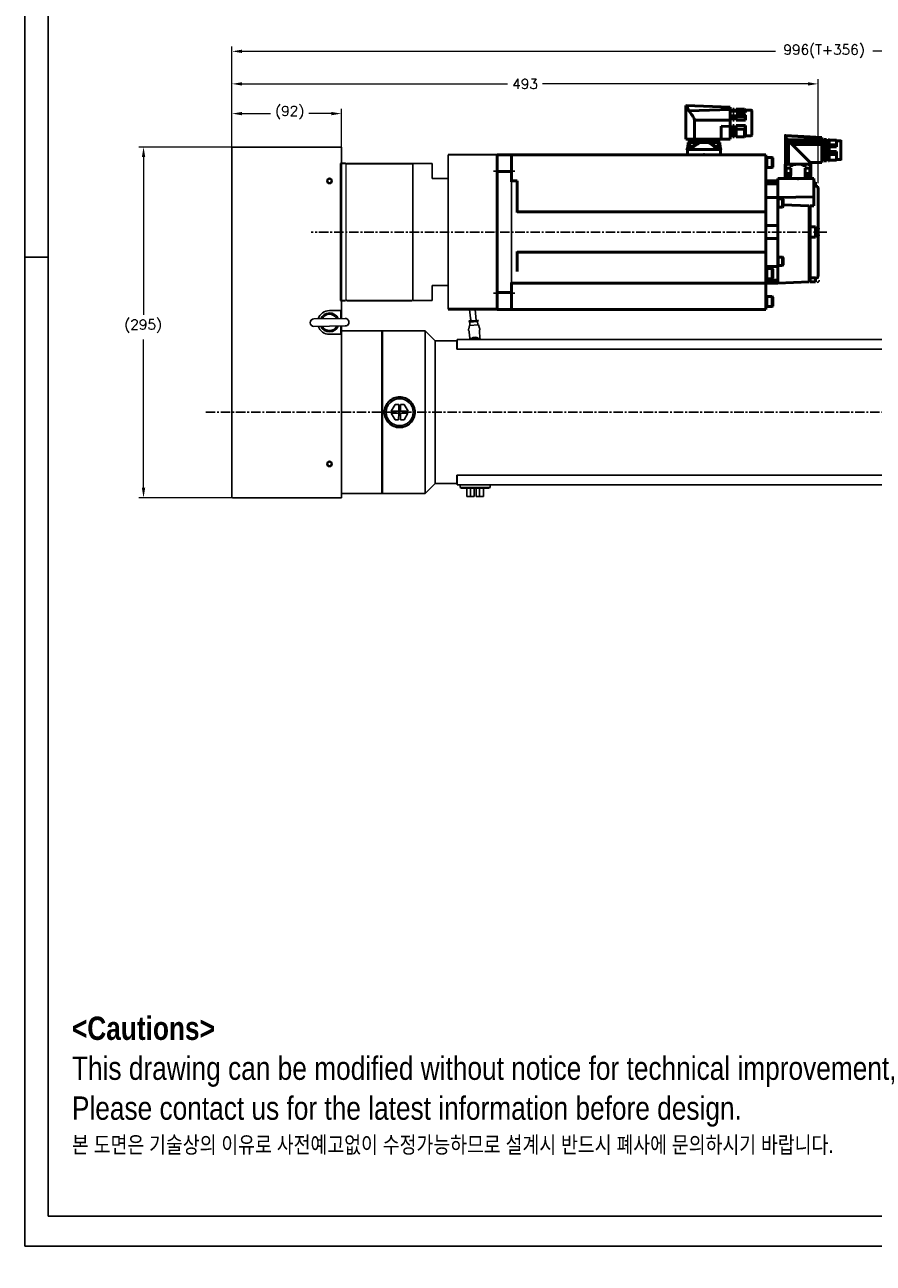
# Model space of a CAD drawing. Extents: x 0 to 2359, y -14 to 1663.
# Tile 1 of 39: x 0 to 714, y -14 to 1027. Entities that reach past the tile are written whole.
import ezdxf

# ---------------------------------------------------------------- set-up
doc = ezdxf.new("R2010")
doc.units = 0
doc.header["$LTSCALE"] = 25.4
doc.linetypes.add('CENTER', pattern=[2, 1.25, -0.25, 0.25, -0.25])
doc.layers.get('0').update_dxf_attribs({"linetype": 'CONTINUOUS'})
doc.layers.get('Defpoints').update_dxf_attribs({"linetype": 'CONTINUOUS'})
for name, color, linetype, lineweight in [('2d ConnectionPoints', 7, 'CONTINUOUS', 50), ('AM_0', 7, 'CONTINUOUS', 50), ('AM_5_Dimension', 6, 'CONTINUOUS', 13), ('ATA-DIM', 252, 'CONTINUOUS', 25), ('ATA-TEXT', 7, 'CONTINUOUS', 25), ('Layer0000', 7, 'CONTINUOUS', 25), ('외형선(ISO)', 7, 'CONTINUOUS', 35)]:
    doc.layers.add(name, color=color, linetype=linetype, lineweight=lineweight)
doc.layers.add('ATA-CENTER', color=133, linetype='CENTER')
doc.styles.get("Standard").update_dxf_attribs({"font": 'simplex.shx'})
doc.styles.add('주 문자 (ISO)', font='arial.ttf')
doc.dimstyles.new('ata_A1', dxfattribs={"dimtxt": 4.2, "dimasz": 4.2, "dimexe": 2, "dimexo": 2, "dimgap": 2, "dimtad": 0, "dimtih": 1, "dimtoh": 1, "dimdec": 6, "dimdsep": 46, "dimtxsty": 'Standard', "dimcen": 0, "dimclrd": 252, "dimclre": 252, "dimclrt": 4, "dimadec": 6, "dimazin": 2, "dimtfac": 1, "dimtdec": 6, "dimtofl": 0, "dimtmove": 0, "dimatfit": 3, "dimfxl": 0, "dimtolj": 1, "dimtzin": 0, "dimlwd": 0, "dimlwe": 0, "dimarcsym": 0})

# ---------------------------------------------------------------- blocks, each defined once
blk = doc.blocks.new('2_BGC106N00001200000_0_in_MSMF504L1H9M_0')
at = {"layer": 'AM_0'}
for p, q in [((-195.9, 105.1), (-158.8, 106.5)), ((-195.9, 105.1), (-195.9, 78.2)), ((-158.8, 78.2), (-158.8, 106.5)), ((-214.1, 102.1), (-214.1, 81.5)), ((-208.9, 102.6), (-213.6, 102.6)), ((-208.1, 103.3), (-208.9, 102.6)), ((-208.9, 102.6), (-208.9, 100.4)), ((-208.9, 100.4), (-208.1, 101.4)), ((-208.9, 100.4), (-201.1, 100.4)), ((-208.1, 98.8), (-208.9, 98.3)), ((-208.9, 98.3), (-208.9, 94)), ((-208.9, 94), (-201.1, 94)), ((-201.1, 103.3), (-208.1, 103.3)), ((-208.1, 101.4), (-208.1, 103.3)), ((-208.1, 101.4), (-201.1, 101.4)), ((-208.1, 98.8), (-201.1, 98.8)), ((-208.1, 97), (-208.1, 98.8)), ((-208.1, 97), (-201.1, 97)), ((-201.1, 103.3), (-201.1, 100.4)), ((-199.5, 102.6), (-201.1, 102.6)), ((-201.1, 98.8), (-201.1, 94)), ((-198.3, 103.3), (-199.5, 103.3)), ((-199.5, 103.3), (-199.5, 100.4)), ((-198.3, 101.4), (-199.5, 101.4)), ((-198.3, 100.4), (-199.5, 100.4)), ((-199.5, 98.8), (-199.5, 94)), ((-198.3, 98.8), (-199.5, 98.8)), ((-198.3, 97), (-199.5, 97)), ((-198.3, 94), (-199.5, 94)), ((-198.3, 103.3), (-198.3, 100.4)), ((-195.9, 102.6), (-198.3, 102.6)), ((-198.3, 98.8), (-198.3, 94)), ((-195.9, 103), (-161.3, 101.8)), ((-195.9, 94.1), (-166.1, 94.1)), ((-166.1, 94.1), (-166.1, 78.2)), ((-208.9, 89.6), (-201.1, 89.6)), ((-208.9, 89.6), (-208.9, 81)), ((-208.1, 86.6), (-201.1, 86.6)), ((-208.1, 80.2), (-208.1, 86.6)), ((-201.1, 89.6), (-201.1, 80.2)), ((-199.5, 89.6), (-199.5, 80.2)), ((-198.3, 89.6), (-199.5, 89.6)), ((-198.3, 86.6), (-199.5, 86.6)), ((-198.3, 89.6), (-198.3, 80.2)), ((-188.5, 89), (-195.9, 88.9)), ((-188.5, 89), (-188.5, 78.2)), ((-213.6, 81), (-208.9, 81)), ((-208.9, 81), (-208.1, 80.2)), ((-208.1, 80.2), (-201.1, 80.2)), ((-201.1, 81), (-199.5, 81)), ((-199.5, 80.2), (-198.3, 80.2)), ((-198.3, 81), (-195.9, 81)), ((-195.9, 78.2), (-158.8, 78.2)), ((-187.2, 75.2), (-187.7, 71.3)), ((-160.8, 75.2), (-187.2, 75.2)), ((-186.5, 77.9), (-161.5, 77.9)), ((-186.5, 77.9), (-186.5, 75.2)), ((-186.1, 78.2), (-186.1, 77.9)), ((-182.2, 74.7), (-182.2, 75.2)), ((-165.8, 75.2), (-165.8, 74.7)), ((-161.9, 77.9), (-161.9, 78.2)), ((-161.5, 75.2), (-161.5, 77.9)), ((-160.3, 71.3), (-160.8, 75.2)), ((-188.3, 69.9), (-188.3, 69.5)), ((-183.5, 69.9), (-188.3, 69.9)), ((-159.7, 69.5), (-188.3, 69.5)), ((-188, 70.7), (-188, 69.9)), ((-187.9, 69.5), (-188, 65)), ((-159.7, 69.9), (-164.5, 69.9)), ((-160.1, 69.5), (-160, 65)), ((-160, 69.9), (-160, 70.7)), ((-159.7, 69.5), (-159.7, 69.9))]:
    blk.add_line(p, q, dxfattribs=at)
for points in [[(-161.3, 101.8), (-160.6, 103), (-160.1, 104.3), (-160, 105), (-159.8, 105.6), (-159.7, 105.8), (-159.6, 106), (-159.1, 106.3), (-158.9, 106.4), (-158.8, 106.5)], [(-208.9, 94), (-208.6, 95.3), (-208.3, 96.6), (-208.1, 97)], [(-166.1, 94.1), (-165.6, 95.4), (-164.9, 96.7), (-164.2, 97.9), (-163.5, 98.9), (-162.4, 100.4), (-161.3, 101.8)], [(-208.1, 86.6), (-208.6, 88), (-208.9, 89.6)], [(-184.9, 75.2), (-185.6, 74.4), (-186.2, 73.5), (-187, 72.3), (-187.4, 71.5)], [(-183.3, 71), (-180.5, 73.3), (-179, 74.4), (-177.4, 75.2)], [(-183.3, 71), (-183, 71.5), (-182.6, 72.6), (-182.3, 73.7), (-182.2, 74.5), (-182.2, 74.7)], [(-170.6, 75.2), (-169.4, 74.6), (-168.2, 73.9), (-166, 72.1), (-164.7, 71)], [(-165.8, 74.7), (-165.8, 74.4), (-165.7, 73.5), (-165.3, 72.3), (-164.7, 71)], [(-160.5, 71.5), (-160.5, 71.5), (-161.1, 72.6), (-161.9, 73.7), (-162.5, 74.4), (-163.1, 75.2)], [(-183.3, 71), (-183.5, 69.7), (-183.5, 69.5)], [(-164.5, 69.5), (-164.7, 70.8), (-164.7, 71)]]:
    blk.add_lwpolyline(points, dxfattribs=at)
for centre, radius, start, end in [((-213.6, 102.1), 0.5, 90, 180), ((-213.6, 81.5), 0.5, 180, 270), ((-187, 70.6), 1, 106.257, 175), ((-185.3, 64.9), 7, 73.743, 106.257), ((-183.6, 70.6), 1, 56.1274, 73.743), ((-164.4, 70.6), 1, 106.257, 122.3553), ((-162.7, 64.9), 7, 73.743, 106.257), ((-161, 70.6), 1, 5, 73.743)]:
    blk.add_arc(centre, radius, start, end, dxfattribs=at)
blk = doc.blocks.new('*D15078')
at = {"layer": 'ATA-DIM', "color": 252, "lineweight": 0}
for p, q in [((174.3, 924.3), (174.3, 956.4)), ((182.7, 952.4), (206.6, 952.4)), ((257.9, 952.4), (239, 952.4)), ((266.3, 924.3), (266.3, 956.4))]:
    blk.add_line(p, q, dxfattribs=at)
at = {"layer": 'ATA-DIM', "color": 252}
for points in [[(182.7, 953.8), (182.7, 951), (174.3, 952.4)], [(257.9, 951), (257.9, 953.8), (266.3, 952.4)]]:
    blk.add_solid(points, dxfattribs=at)
at = {"layer": 'Defpoints', "color": 0}
for p in [(266.3, 952.4), (174.3, 920.3), (266.3, 920.3)]:
    blk.add_point(p, dxfattribs=at)
at = {"layer": 'ATA-DIM', "color": 4, "insert": (210.6, 958.8), "char_height": 8.4, "attachment_point": 1}
blk.add_mtext('\\A1;(92)', dxfattribs=at)
blk = doc.blocks.new('*D15077')
at = {"layer": 'ATA-DIM', "color": 252, "lineweight": 0}
for p, q in [((173.8, 924.3), (95.9, 924.3)), ((99.9, 915.9), (99.9, 783.2)), ((99.9, 637.7), (99.9, 762.4)), ((173.8, 629.3), (95.9, 629.3))]:
    blk.add_line(p, q, dxfattribs=at)
at = {"layer": 'ATA-DIM', "color": 252}
for points in [[(101.3, 915.9), (98.5, 915.9), (99.9, 924.3)], [(98.5, 637.7), (101.3, 637.7), (99.9, 629.3)]]:
    blk.add_solid(points, dxfattribs=at)
at = {"layer": 'Defpoints', "color": 0}
for p in [(99.9, 924.3), (177.8, 924.3), (177.8, 629.3)]:
    blk.add_point(p, dxfattribs=at)
at = {"layer": 'ATA-DIM', "color": 4, "insert": (83.7, 779.2), "char_height": 8.4, "attachment_point": 1}
blk.add_mtext('\\A1;(295)', dxfattribs=at)
blk = doc.blocks.new('DEH')
at = {"color": 0, "ltscale": 5}
blk.add_line((12758.4, -3927.5), (12758.4, -3797.5), dxfattribs=at)
for p, q in [((12667.8, -3920), (12667.8, -3805)), ((12728.6, -3805), (12744.9, -3805)), ((12744.9, -3817.5), (12744.9, -3805)), ((12744.9, -3907.5), (12744.9, -3920)), ((12728.6, -3920), (12744.9, -3920))]:
    blk.add_line(p, q)
at = {"color": 7}
for p, q in [((12728.6, -3920), (12728.6, -3805)), ((12728.6, -3919.5), (12728.6, -3805.5))]:
    blk.add_line(p, q, dxfattribs=at)
at = {"ltscale": 5}
for p, q in [((12758.4, -3817.5), (12744.9, -3817.5)), ((12758.4, -3907.5), (12744.9, -3907.5))]:
    blk.add_line(p, q, dxfattribs=at)
at = {"layer": 'AM_0'}
blk.add_line((12758.4, -3927.5), (12799.9, -3927.5), dxfattribs=at)
at = {"layer": 'AM_5_Dimension', "color": 0}
for p, q in [((12672.6, -3919.5), (12672.6, -3805.5)), ((12728.6, -3805), (12728.6, -3920))]:
    blk.add_line(p, q, dxfattribs=at)
at = {"layer": 'Layer0000', "color": 7, "linetype": 'Continuous', "lineweight": 25}
for p, q in [((12799.6, -3811.7), (12799.6, -3797.5)), ((12799.6, -3913.4), (12799.6, -3811.7)), ((12799.6, -3913.4), (12799.6, -3927.5))]:
    blk.add_line(p, q, dxfattribs=at)
at = {"layer": '외형선(ISO)'}
for p, q in [((12799.9, -3797.5), (12758.4, -3797.5)), ((12672.1, -3805), (12667.8, -3805)), ((12672.6, -3805.5), (12672.1, -3805)), ((12673.1, -3805), (12672.6, -3805.5)), ((12673.1, -3805), (12728.1, -3805)), ((12728.6, -3805.5), (12728.1, -3805)), ((12728.6, -3805.5), (12729.1, -3805)), ((12667.8, -3920), (12672.1, -3920)), ((12672.6, -3919.5), (12672.1, -3920)), ((12672.6, -3919.5), (12673.1, -3920)), ((12673.1, -3920), (12728.1, -3920)), ((12728.6, -3919.5), (12728.1, -3920))]:
    blk.add_line(p, q, dxfattribs=at)
blk = doc.blocks.new('*D15080')
at = {"layer": 'ATA-DIM', "color": 252, "lineweight": 0}
for p, q in [((174.3, 927.8), (174.3, 981.4)), ((667.3, 894), (667.3, 981.4)), ((182.7, 977.4), (406, 977.4)), ((658.9, 977.4), (435.6, 977.4))]:
    blk.add_line(p, q, dxfattribs=at)
at = {"layer": 'ATA-DIM', "color": 252}
for points in [[(182.7, 978.8), (182.7, 976), (174.3, 977.4)], [(658.9, 976), (658.9, 978.8), (667.3, 977.4)]]:
    blk.add_solid(points, dxfattribs=at)
at = {"layer": 'Defpoints', "color": 0}
for p in [(174.3, 977.4), (174.3, 923.8), (667.3, 890)]:
    blk.add_point(p, dxfattribs=at)
at = {"layer": 'ATA-DIM', "color": 4, "insert": (420.8, 977.4), "char_height": 8.4, "attachment_point": 5}
blk.add_mtext('\\A1;493', dxfattribs=at)
blk = doc.blocks.new('1_AGC047N0000150A000_EC_0_in_MSMF504L1H9M_0')
at = {"layer": 'AM_0'}
for p, q in [((-289.2, 76.4), (-289.2, 61.3)), ((-285.4, 76.6), (-289.1, 76.6)), ((-279.2, 77.2), (-285.4, 77.2)), ((-285.4, 77.2), (-285.4, 71.7)), ((-285.4, 73.4), (-279.2, 73.4)), ((-278.6, 77.8), (-279.2, 77.8)), ((-279.2, 77.8), (-279.2, 59.8)), ((-278.6, 76.9), (-279.2, 76.9)), ((-278.6, 77.8), (-278.6, 59.8)), ((-277.1, 77), (-278.6, 77)), ((-274.8, 77.8), (-277.1, 77.8)), ((-277.1, 77.8), (-277.1, 59.8)), ((-274.8, 76.9), (-277.1, 76.9)), ((-274.8, 77.8), (-274.8, 61.5)), ((-273.2, 76.9), (-274.8, 76.9)), ((-273.2, 79.1), (-242.7, 80.9)), ((-263.3, 80.1), (-273.2, 79.5)), ((-273.2, 79.5), (-273.2, 58.6)), ((-273.2, 77.6), (-244.3, 77.6)), ((-273.2, 76.8), (-245, 76.8)), ((-273.2, 74.6), (-247.3, 74.6)), ((-273.2, 73.7), (-248.2, 73.7)), ((-263.3, 80.1), (-242.5, 81.3)), ((-248.2, 73.7), (-263.3, 58.6)), ((-245.1, 76.8), (-247.3, 74.6)), ((-245.1, 76.8), (-245, 76.8)), ((-245.1, 76.8), (-245.1, 57.1)), ((-242.5, 81.3), (-242.5, 57.1)), ((-285.4, 71.7), (-279.2, 71.7)), ((-285.4, 67.8), (-285.4, 60.5)), ((-285.4, 67.8), (-279.2, 67.8)), ((-285.4, 65.1), (-279.2, 65.1)), ((-289.1, 61.1), (-285.4, 61.1)), ((-285.4, 60.5), (-279.2, 60.5)), ((-278.6, 61.5), (-279.2, 61.5)), ((-278.6, 61.2), (-279.2, 61.2)), ((-278.6, 59.9), (-279.2, 59.9)), ((-279.2, 59.8), (-278.6, 59.8)), ((-278.6, 60.8), (-277.1, 60.8)), ((-274.8, 61.5), (-277.1, 61.5)), ((-274.8, 61), (-277.1, 61)), ((-274.8, 59.9), (-277.1, 59.9)), ((-277.1, 59.8), (-274.8, 59.8)), ((-274.8, 61), (-274.8, 59.8)), ((-274.8, 60.9), (-273.2, 60.9)), ((-273.2, 58.6), (-263.3, 58.6)), ((-263.8, 57), (-263.8, 45)), ((-263.6, 57), (-242.4, 57)), ((-263.3, 58.6), (-263.3, 57.1)), ((-263.3, 57.1), (-242.5, 57.1)), ((-262.6, 56.6), (-263.2, 56.1)), ((-262.9, 57.1), (-262.9, 57)), ((-262.9, 49), (-262.9, 53.8)), ((-262.9, 53.8), (-259.1, 53.8)), ((-259, 56.1), (-259.3, 56.6)), ((-259.1, 53.8), (-259.1, 47.5)), ((-256.9, 56.6), (-258.1, 55.9)), ((-246.7, 56.6), (-247, 56.1)), ((-246.9, 47.5), (-246.9, 53.8)), ((-246.9, 53.8), (-243.1, 53.8)), ((-242.8, 56.1), (-243.4, 56.6)), ((-243.2, 57), (-243.2, 57.1)), ((-243.1, 53.8), (-243.1, 49)), ((-242.2, 56.6), (-242.2, 45)), ((-263.8, 47.5), (-258.1, 47.5)), ((-263.6, 48.3), (-263.6, 47.5)), ((-259.1, 47.5), (-259.2, 48.3)), ((-247.9, 47.5), (-242.2, 47.5)), ((-246.8, 48.3), (-246.8, 47.5)), ((-242.4, 47.5), (-242.4, 48.3))]:
    blk.add_line(p, q, dxfattribs=at)
for points in [[(-247.3, 74.6), (-247.5, 74.2), (-247.9, 73.8), (-248.2, 73.7)], [(-245, 76.8), (-244.9, 76.9), (-244.8, 76.9), (-244.7, 77), (-244.6, 77.1), (-244.5, 77.2), (-244.5, 77.3), (-244.4, 77.4), (-244.3, 77.6), (-244.3, 77.6)], [(-244.3, 77.6), (-244, 78), (-243.8, 78.4), (-243.5, 78.8), (-243.3, 79.2)], [(-242.7, 80.9), (-242.8, 80.5), (-242.9, 80), (-243.1, 79.6), (-243.3, 79.2)], [(-242.7, 80.9), (-242.7, 81.1), (-242.7, 81.2), (-242.6, 81.3), (-242.6, 81.3)], [(-242.5, 81.3), (-242.5, 81.3), (-242.5, 81.3), (-242.5, 81.3), (-242.6, 81.3)], [(-263.2, 56.1), (-263.4, 55.9), (-263.6, 55.8), (-263.7, 55.7), (-263.8, 55.8), (-263.8, 55.9), (-263.8, 55.9)], [(-262.6, 56.6), (-262.2, 56.8), (-261.4, 57), (-261.1, 57)], [(-259.9, 57), (-259.5, 56.9), (-259.3, 56.7), (-259.3, 56.6)], [(-258.1, 55.9), (-258.3, 55.8), (-258.5, 55.7), (-258.7, 55.8), (-258.9, 55.8), (-259, 56), (-259, 56.1)], [(-256.9, 56.6), (-256, 56.8), (-254.5, 57), (-253, 57), (-251, 56.9), (-250.3, 56.9), (-249.5, 56.7), (-249.1, 56.6)], [(-247.9, 55.9), (-248.1, 56), (-249.1, 56.6)], [(-247, 56.1), (-247.1, 55.9), (-247.3, 55.8), (-247.4, 55.7), (-247.6, 55.8), (-247.8, 55.9), (-247.9, 55.9)], [(-246.7, 56.6), (-246.6, 56.8), (-246.2, 57), (-246.1, 57)], [(-244.9, 57), (-244.1, 56.9), (-243.5, 56.7), (-243.4, 56.6)], [(-242.2, 55.9), (-242.2, 55.8), (-242.3, 55.7), (-242.4, 55.8), (-242.6, 55.8), (-242.8, 56), (-242.8, 56.1)], [(-242.2, 56.6), (-242.2, 56.8), (-242.2, 57), (-242.2, 57), (-242.2, 57)]]:
    blk.add_lwpolyline(points, dxfattribs=at)
for centre, radius, start, end in [((-289.1, 76.4), 0.2, 90, 180), ((-289.1, 61.3), 0.2, 180, 270), ((-263.6, 56), 1, 90, 98.6538), ((-242.4, 56), 1, 81.3332, 90), ((-262.8, 48.2), 0.8, 105.4427, 175), ((-261.4, 43.2), 6, 74.5573, 105.4427), ((-260, 48.2), 0.8, 5, 74.5573), ((-246, 48.2), 0.8, 105.4427, 175), ((-244.6, 43.2), 6, 74.5573, 105.4427), ((-243.2, 48.2), 0.8, 5, 74.5573)]:
    blk.add_arc(centre, radius, start, end, dxfattribs=at)
blk = doc.blocks.new('*D15079')
at = {"layer": 'ATA-DIM', "color": 252, "lineweight": 0}
for p, q in [((174.3, 927.8), (174.3, 1008.8)), ((182.7, 1004.8), (631.4, 1004.8)), ((1161.9, 1004.8), (713.2, 1004.8)), ((1170.3, 777.3), (1170.3, 1008.8))]:
    blk.add_line(p, q, dxfattribs=at)
at = {"layer": 'ATA-DIM', "color": 252}
for points in [[(182.7, 1006.2), (182.7, 1003.4), (174.3, 1004.8)], [(1161.9, 1003.4), (1161.9, 1006.2), (1170.3, 1004.8)]]:
    blk.add_solid(points, dxfattribs=at)
at = {"layer": 'Defpoints', "color": 0}
for p in [(1170.3, 1004.8), (174.3, 923.8), (1170.3, 773.3)]:
    blk.add_point(p, dxfattribs=at)
at = {"layer": 'ATA-DIM', "color": 4, "insert": (672.3, 1004.8), "char_height": 8.4, "attachment_point": 5}
blk.add_mtext('\\A1;996(T+356)', dxfattribs=at)
blk = doc.blocks.new('ata-Border-A1-002')
at = {"color": 253, "ltscale": 0.5}
for p, q in [((0, 594), (0, 0)), ((7, 297), (0, 297)), ((0, 0), (841, 0))]:
    blk.add_line(p, q, dxfattribs=at)
at = {"ltscale": 0.5}
blk.add_line((7, 9), (7, 585), dxfattribs=at)
blk.add_line((834, 9), (7, 9))

msp = doc.modelspace()

# ---------------------------------------------------------------- linework, layer by layer
for p, q in [((174.2953176, 923.8015976), (174.2953176, 629.8015976)), ((266.2953176, 924.3015976), (174.7953176, 924.3015976)), ((266.2953176, 924.3015976), (266.2953176, 923.8015976)), ((266.2953176, 782.8015976), (266.2953176, 923.8015976)), ((397.2953176, 903.6076011), (397.2953176, 917.8015976)), ((397.2953176, 917.8015976), (397.2953176, 787.8015976)), ((397.2953176, 903.6076011), (397.2953176, 801.995594)), ((397.2953176, 787.8015976), (397.2953176, 801.995594)), ((256.2953176, 786.8015976), (266.2953176, 786.8015976)), ((265.7953176, 786.8015976), (265.7953176, 780.0858322)), ((266.2953176, 780.0928807), (266.2953176, 786.8015976)), ((375.2415178, 778.068198), (374.2021401, 787.8015976)), ((379.7160785, 778.5460124), (378.727724, 787.8015976)), ((269.39961, 780.1366419), (243.1022228, 779.7659273)), ((243.1910252, 773.4665532), (269.4884123, 773.8372678)), ((246.7953176, 779.8179889), (246.7953176, 779.9240966)), ((265.7953176, 773.7852062), (265.7953176, 766.8015976)), ((266.2953176, 766.8015976), (266.2953176, 773.7922547)), ((374.0417807, 774.1267341), (373.3644099, 771.4682856)), ((374.1364418, 778.5809339), (373.7388533, 777.0505995)), ((381.4212845, 777.5704559), (373.7388533, 777.0505995)), ((380.8211546, 778.5332765), (374.1364418, 778.0809339)), ((381.3161296, 774.756937), (374.2220856, 774.2768957)), ((374.4132484, 774.4902887), (374.2377125, 777.0843564)), ((375.2339319, 778.1551991), (375.1225231, 779.8015976)), ((379.7236645, 778.4590113), (379.632814, 779.8015976)), ((380.8211546, 779.0332765), (381.4212845, 777.5704559)), ((381.0979613, 774.9426313), (380.9224253, 777.536699)), ((381.5150205, 774.6324349), (382.5443612, 772.0894765)), ((382.7791347, 770.834767), (382.7566941, 771.1663945)), ((266.2953176, 766.8015976), (256.2953176, 766.8015976)), ((266.2953176, 629.8015976), (266.2953176, 766.8015976)), ((266.9580724, 769.8015976), (300.2953176, 769.8015976)), ((300.2953176, 632.8015976), (300.2953176, 769.8015976)), ((300.2953176, 769.3015976), (300.7953176, 769.8015976)), ((300.7953176, 769.8015976), (300.7953176, 632.8015976)), ((336.7953176, 769.8015976), (300.7953176, 769.8015976)), ((336.7953176, 769.8015976), (336.7953176, 632.8015976)), ((345.2953176, 761.3015976), (336.7953176, 769.8015976)), ((345.2953176, 761.3015976), (345.2953176, 641.3015976)), ((363.2953176, 761.3015976), (345.2953176, 761.3015976)), ((363.2953176, 754.3015976), (363.2953176, 761.3015976)), ((363.7953176, 760.8015976), (363.2953176, 761.3015976)), ((363.7953176, 754.3015976), (363.7953176, 762.3015976)), ((363.7953176, 762.3015976), (1033.7953176, 762.3015976)), ((373.3008105, 770.1933857), (373.2783699, 770.5250132)), ((373.9055053, 768.6631053), (374.2512025, 763.5543964)), ((374.7953176, 763.3015976), (374.7953176, 762.9015976)), ((374.8953176, 762.9015976), (374.7953176, 762.9015976)), ((374.7953176, 762.9015976), (374.7953176, 762.3015976)), ((375.4953176, 763.4015976), (374.8953176, 763.4015976)), ((374.8953176, 762.9015976), (374.9953176, 762.9015976)), ((374.9853176, 762.5398916), (374.9953176, 762.5398916)), ((374.9853176, 762.4864879), (374.9853176, 762.5398916)), ((374.9853176, 762.4864879), (374.9953176, 762.4864879)), ((374.9853176, 762.4213539), (374.9853176, 762.4864879)), ((374.9853176, 762.4213539), (374.9953176, 762.4213539)), ((374.9853176, 762.4015976), (374.9853176, 762.4213539)), ((374.9853176, 762.4015976), (374.9853176, 762.3015976)), ((374.9953176, 762.4015976), (374.9853176, 762.4015976)), ((374.9953176, 762.3015976), (374.9953176, 762.9015976)), ((375.0053176, 762.3015976), (375.0053176, 762.8915976)), ((382.0953176, 763.4015976), (375.4953176, 763.4015976)), ((375.5053176, 763.3915976), (382.0853176, 763.3915976)), ((382.6953176, 763.4015976), (382.0953176, 763.4015976)), ((382.7318084, 764.1282638), (382.3861112, 769.2369727)), ((382.5853176, 762.8915976), (382.5853176, 762.3015976)), ((382.5953176, 762.9015976), (382.5953176, 762.3015976)), ((382.6953176, 762.9015976), (382.5953176, 762.9015976)), ((382.6953176, 762.9015976), (382.7953176, 762.9015976)), ((382.7953176, 762.9015976), (382.7953176, 763.3015976)), ((382.7953176, 762.3015976), (382.7953176, 762.9015976)), ((383.356559, 762.3015976), (383.3363669, 762.5999972)), ((363.7953176, 754.3015976), (363.2953176, 754.3015976)), ((1033.7953176, 754.3015976), (363.7953176, 754.3015976)), ((314.4904255, 700.5065197), (308.2468697, 700.5448178)), ((311.5027411, 694.824739), (308.2468697, 700.5448178)), ((308.2566839, 702.1447877), (311.5824818, 707.8244944)), ((308.2566839, 702.1447877), (314.5002398, 702.1064896)), ((311.5824818, 707.8244944), (314.535203, 707.8063824)), ((314.4554623, 694.806627), (314.4904255, 700.5065197)), ((314.5002398, 702.1064896), (314.535203, 707.8063824)), ((316.0903954, 700.4967055), (316.0554322, 694.7968127)), ((322.3339513, 700.4584074), (316.0903954, 700.4967055)), ((316.1351729, 707.7965682), (316.1002097, 702.0966754)), ((316.1002097, 702.0966754), (322.3437655, 702.0583773)), ((316.1351729, 707.7965682), (319.0878941, 707.7784561)), ((322.3339513, 700.4584074), (319.0081534, 694.7787007)), ((319.0878941, 707.7784561), (322.3437655, 702.0583773)), ((314.4554623, 694.806627), (311.5027411, 694.824739)), ((319.0081534, 694.7787007), (316.0554322, 694.7968127)), ((363.2953176, 641.3015976), (363.2953176, 648.3015976)), ((363.2953176, 648.3015976), (363.7953176, 648.3015976)), ((363.7953176, 648.3015976), (363.7953176, 640.3015976)), ((363.7953176, 648.3015976), (1033.7953176, 648.3015976)), ((345.2953176, 641.3015976), (336.7953176, 632.8015976)), ((363.2953176, 641.3015976), (345.2953176, 641.3015976)), ((363.7953176, 641.8015976), (363.2953176, 641.3015976)), ((1033.7953176, 640.3015976), (363.7953176, 640.3015976)), ((366.0953176, 638.0953451), (366.0953176, 640.3015976)), ((391.4953176, 638.0953451), (366.0953176, 638.0953451)), ((367.4701286, 637.3015976), (366.0953176, 638.0953451)), ((367.4701286, 637.3015976), (390.1205066, 637.3015976)), ((371.7471737, 637.3015976), (371.7471737, 630.3015976)), ((375.0053387, 637.3015976), (375.0053387, 630.3015976)), ((377.9580669, 630.3015976), (377.9580669, 637.3015976)), ((377.9907444, 630.3015976), (377.9907444, 637.3015976)), ((377.9999171, 637.3015976), (377.9999171, 630.3015976)), ((378.0325946, 637.3015976), (378.0325946, 630.3015976)), ((379.5580406, 637.3015976), (379.5580406, 630.3015976)), ((382.5107688, 637.3015976), (382.5107688, 630.3015976)), ((385.8342888, 630.3015976), (385.8342888, 637.3015976)), ((385.8434615, 637.3015976), (385.8434615, 630.3015976)), ((390.1205066, 637.3015976), (391.4953176, 638.0953451)), ((391.4953176, 638.0953451), (391.4953176, 640.3015976)), ((174.7953176, 629.3015976), (266.2953176, 629.3015976)), ((266.2953176, 632.8015976), (300.2953176, 632.8015976)), ((266.2953176, 629.8015976), (266.2953176, 629.3015976)), ((300.2953176, 633.3015976), (300.7953176, 632.8015976)), ((336.7953176, 632.8015976), (300.7953176, 632.8015976)), ((371.7471737, 630.3015976), (375.0053387, 630.3015976)), ((375.0053387, 630.3015976), (377.9580669, 630.3015976)), ((377.9907444, 630.3015976), (377.9580669, 630.3015976)), ((377.9999171, 630.3015976), (377.9907444, 630.3015976)), ((378.0325946, 630.3015976), (377.9999171, 630.3015976)), ((379.5580406, 630.3015976), (382.5107688, 630.3015976)), ((382.5107688, 630.3015976), (385.8342888, 630.3015976)), ((385.8434615, 630.3015976), (385.8342888, 630.3015976))]:
    msp.add_line(p, q)
at = {"color": 7, "linetype": 'Continuous'}
for p, q in [((409.2953176, 917.8015976), (409.2953176, 787.8015976)), ((397.2953176, 903.6075675), (409.2953176, 903.6075675)), ((397.2952176, 801.9955603), (409.2953176, 801.9955603))]:
    msp.add_line(p, q, dxfattribs=at)
for centre, radius in [((256.2953176, 895.8015976), 2.25), ((256.2953176, 895.8015976), 1.621), ((315.2953176, 701.3015976), 12.7), ((315.2953176, 701.3015976), 11.325189), ((256.2953176, 657.8015976), 2.25), ((256.2953176, 657.8015976), 1.621)]:
    msp.add_circle(centre, radius)
for centre, radius, start, end in [((174.7953176, 923.8015976), 0.5, 90, 180), ((256.2953176, 776.8015976), 10, 90, 162.4468319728), ((256.2953176, 776.8015976), 8, 23.9956833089, 157.6196082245), ((256.2953176, 776.8015976), 6.88914, 28.0168883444, 153.598403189), ((243.146624, 776.6162403), 3.15, 90.8076457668, 270.8076457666), ((256.2953176, 776.8015976), 10, 199.1684595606, 270), ((256.2953176, 776.8015976), 8, 203.9956833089, 337.6196082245), ((256.2953176, 776.8015976), 6.88914, 208.0168883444, 333.598403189), ((269.4440112, 776.9869549), 3.15, 270.8076457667, 90.8076457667), ((269.4453176, 776.8015976), 3.15, 287.7527901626, 2.0898525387), ((376.2715249, 770.7275547), 3, 165.7052448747, 183.8712014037), ((374.2355884, 774.077352), 0.2, 93.8712014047, 165.7052448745), ((374.2137047, 774.4767859), 0.2, 273.8712014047, 3.8712014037), ((381.2975049, 774.956134), 0.2, 183.8712014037, 273.8712014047), ((381.3296323, 774.5573933), 0.2, 22.0371579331, 93.8712014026), ((379.7635391, 770.9638531), 3, 3.8712014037, 22.0371579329), ((378.7953176, 759.3515976), 5, 143.1301023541, 143.842991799), ((374.8953176, 763.3015976), 0.1, 90, 180), ((375.4953176, 762.9015976), 0.5, 90, 180), ((375.5053176, 762.8915976), 0.5, 90, 180), ((378.7953176, 759.3515976), 5, 54.0959314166, 125.9040685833), ((378.7953176, 759.3515976), 4.7, 59.5082382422, 120.4917617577), ((378.7953176, 759.3515976), 4.1, 81.0427839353, 98.9572160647), ((382.0853176, 762.8915976), 0.5, 0, 90), ((382.0953176, 762.9015976), 0.5, 0, 90), ((382.6953176, 763.3015976), 0.1, 0, 90), ((378.7953176, 759.3515976), 5, 36.1570082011, 36.8698976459), ((174.7953176, 629.8015976), 0.5, 180, 270)]:
    msp.add_arc(centre, radius, start, end)
for centre, start, end in [((666.2953176, 855.201597), 0, 90), ((666.2953176, 850.401597), 270, 0), ((666.2953176, 812.401597), 270, 0)]:
    msp.add_arc(centre, 2, start, end, dxfattribs=at)
for points, knots in [([(382.7800262, 770.8346522), (382.7806212, 770.8257218), (382.7805877, 770.8168292), (382.779513, 770.8005633), (382.7785574, 770.7930598), (382.7754744, 770.7756298), (382.7729865, 770.7664901), (382.7690375, 770.7539992), (382.7674197, 770.7496258), (382.7639087, 770.7406356), (382.7622013, 770.7367837), (382.7571948, 770.725841), (382.754492, 770.7206573), (382.7460023, 770.7047145), (382.7396367, 770.6936849), (382.7323521, 770.6815008)], [0, 0, 0, 0, 0.002812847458, 0.002812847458, 0.005364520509, 0.005364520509, 0.009288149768, 0.009288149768, 0.012472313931, 0.012472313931, 0.017212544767, 0.017212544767, 0.027993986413, 0.027993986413, 0.04903223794, 0.04903223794, 0.04903223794, 0.04903223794]), ([(373.3678146, 770.0478193), (373.3581409, 770.0599302), (373.3498826, 770.0706088), (373.3384723, 770.0866954), (373.3349069, 770.0916949), (373.326275, 770.1061599), (373.3222895, 770.112904), (373.3138637, 770.1318673), (373.3101175, 770.1415358), (373.3035552, 770.1647743), (373.300924, 770.1788685), (373.2999426, 770.1931519)], [0, 0, 0, 0, 0.022971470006, 0.022971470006, 0.034367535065, 0.034367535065, 0.040556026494, 0.040556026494, 0.044492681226, 0.044492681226, 0.048992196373, 0.048992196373, 0.048992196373, 0.048992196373]), ([(373.3678146, 770.0478193), (373.3665494, 770.0494032), (373.3350728, 770.0890109), (373.3397045, 770.0902933), (373.371253, 770.0502374)], [0.42248596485, 0.42248596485, 0.42248596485, 0.42248596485, 0.42857142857, 0.58042167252, 0.58042167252, 0.58042167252, 0.58042167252]), ([(373.5647294, 769.7607958), (373.4985191, 769.8723851), (373.441209, 769.9553815), (373.3906689, 770.0250666), (373.3794339, 770.0398505), (373.371253, 770.0502374)], [0, 0, 0, 0, 0.070625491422, 0.070625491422, 0.096970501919, 0.096970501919, 0.096970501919, 0.096970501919]), ([(373.8940697, 768.783979), (373.8803442, 768.8974939), (373.8584727, 769.0093304), (373.8042514, 769.221732), (373.7707779, 769.3239062), (373.725172, 769.4399326), (373.7145129, 769.4656021), (373.7037744, 769.4902757)], [0, 0, 0, 0, 0.034494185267, 0.034494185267, 0.070853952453, 0.070853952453, 0.081689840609, 0.081689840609, 0.081689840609, 0.081689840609]), ([(374.0326737, 762.3469887), (374.054299, 762.3944373), (374.077366, 762.4497986), (374.130641, 762.5968955), (374.1613197, 762.6962965), (374.1882754, 762.8087905)], [0, 0, 0, 0, 0.032805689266, 0.032805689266, 0.075664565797, 0.075664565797, 0.075664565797, 0.075664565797]), ([(374.2459105, 763.1530047), (374.2407844, 763.0975321), (374.2339238, 763.0432287), (374.2255035, 762.9906061), (374.2161398, 762.9320873), (374.2049393, 762.8755965), (374.1926423, 762.8224138), (374.1915661, 762.8177595), (374.1904842, 762.8131301), (374.1893969, 762.8085255)], [0.075027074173, 0.075027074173, 0.075027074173, 0.075027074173, 0.107142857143, 0.107142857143, 0.107142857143, 0.142857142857, 0.142857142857, 0.142857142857, 0.145982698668, 0.145982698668, 0.145982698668, 0.145982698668]), ([(374.2088408, 762.9010872), (374.2213976, 762.9663546), (374.2320324, 763.0356901), (374.2515544, 763.2107375), (374.2577605, 763.3213694), (374.2561512, 763.4325775)], [0.020990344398, 0.020990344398, 0.020990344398, 0.020990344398, 0.044178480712, 0.044178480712, 0.077732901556, 0.077732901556, 0.077732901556, 0.077732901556]), ([(374.2462443, 763.1529493), (374.2568728, 763.2673975), (374.2598458, 763.3903823), (374.2529907, 763.5261629), (374.2521574, 763.5402851), (374.2512025, 763.5543964)], [0, 0, 0, 0, 0.036569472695, 0.036569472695, 0.040812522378, 0.040812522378, 0.040812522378, 0.040812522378]), ([(382.3913801, 769.6418764), (382.3806055, 769.5275462), (382.3774637, 769.4046154), (382.3841818, 769.267613), (382.3850749, 769.2522862), (382.3861112, 769.2369727)], [0, 0, 0, 0, 0.036577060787, 0.036577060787, 0.041181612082, 0.041181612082, 0.041181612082, 0.041181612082]), ([(382.4335539, 769.9146457), (382.4197129, 769.846741), (382.4079166, 769.7741269), (382.3863468, 769.591011), (382.3794318, 769.4749343), (382.3811585, 769.3582851)], [0.021823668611, 0.021823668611, 0.021823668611, 0.021823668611, 0.046355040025, 0.046355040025, 0.081549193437, 0.081549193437, 0.081549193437, 0.081549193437]), ([(382.3913801, 769.6418764), (382.3965097, 769.6963072), (382.4111922, 769.8100187), (382.4343606, 769.9209089), (382.4479444, 769.9781642), (382.4489781, 769.9824798)], [0.075641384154, 0.075641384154, 0.075641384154, 0.075641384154, 0.107142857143, 0.142857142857, 0.145784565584, 0.145784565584, 0.145784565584, 0.145784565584]), ([(382.6036468, 770.4423892), (382.5820824, 770.3949526), (382.5590985, 770.3396327), (382.5061488, 770.1930051), (382.4757329, 770.0941858), (382.4489781, 769.9824798)], [0, 0, 0, 0, 0.032685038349, 0.032685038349, 0.075239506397, 0.075239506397, 0.075239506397, 0.075239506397]), ([(382.6756788, 770.5852612), (382.6632264, 770.5606919), (382.6493221, 770.5323697), (382.6162095, 770.4622211), (382.5963023, 770.4187706), (382.5759001, 770.3705656)], [0.044628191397, 0.044628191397, 0.044628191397, 0.044628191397, 0.068505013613, 0.068505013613, 0.09699652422, 0.09699652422, 0.09699652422, 0.09699652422]), ([(382.6752128, 770.5844246), (382.6577802, 770.5499945), (382.6263825, 770.4852308), (382.589506, 770.4027129), (382.5759001, 770.3705656)], [0.655813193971, 0.655813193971, 0.655813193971, 0.655813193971, 0.714285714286, 0.747278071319, 0.747278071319, 0.747278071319, 0.747278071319]), ([(382.7318084, 764.1282638), (382.7493091, 763.8696375), (382.8342585, 763.5321274), (382.9408771, 763.2827365), (382.9675444, 763.2262064)], [0, 0, 0, 0, 0.14285714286, 0.18990323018, 0.18990323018, 0.18990323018, 0.18990323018]), ([(382.7318084, 764.1282638), (382.7390026, 764.0219475), (382.7542731, 763.9152086), (382.7962292, 763.707489), (382.8239709, 763.6048705), (382.8893858, 763.4047282), (382.928668, 763.3086153), (382.967568, 763.2261573)], [0, 0, 0, 0, 0.03196783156, 0.03196783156, 0.06597153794, 0.06597153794, 0.10501495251, 0.10501495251, 0.10501495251, 0.10501495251]), ([(382.7430697, 764.0083619), (382.7566645, 763.8947149), (382.7783365, 763.7827098), (382.8318485, 763.5718919), (382.8646152, 763.4712505), (382.8992394, 763.3829037)], [0, 0, 0, 0, 0.034526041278, 0.034526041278, 0.070302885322, 0.070302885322, 0.070302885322, 0.070302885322]), ([(383.0858485, 763.0092117), (383.1532606, 762.8981947), (383.2090907, 762.8179037), (383.2533694, 762.7575169), (383.2620439, 762.7461686), (383.2683117, 762.7382399)], [0, 0, 0, 0, 0.072611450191, 0.072611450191, 0.095568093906, 0.095568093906, 0.095568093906, 0.095568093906]), ([(383.2532034, 762.7654596), (383.2610384, 762.7554471), (383.2997815, 762.7061482), (383.2963106, 762.7028213), (383.2683117, 762.7382399)], [0.39799953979, 0.39799953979, 0.39799953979, 0.39799953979, 0.42857142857, 0.57544528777, 0.57544528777, 0.57544528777, 0.57544528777]), ([(383.2532034, 762.7654596), (383.2669745, 762.7478614), (383.279003, 762.732575), (383.2940461, 762.7116611), (383.2983565, 762.7055832), (383.3071918, 762.6912335), (383.3107382, 762.685523), (383.3174965, 762.6714327), (383.3191872, 762.6677136), (383.3234149, 762.6574112), (383.3260697, 762.650129), (383.3319718, 762.6296141), (383.3347818, 762.6150641), (383.3357953, 762.6002375)], [0, 0, 0, 0, 0.029962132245, 0.029962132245, 0.044782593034, 0.044782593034, 0.052433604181, 0.052433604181, 0.054683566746, 0.054683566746, 0.05779365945, 0.05779365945, 0.062521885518, 0.062521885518, 0.062521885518, 0.062521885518]), ([(302.2953176, 701.3015976), (302.2953176, 702.9381452), (302.6231931, 704.6810913), (303.9511352, 707.8828772), (304.9509847, 709.342041), (307.2549263, 711.6459826), (308.7140679, 712.6457912), (311.9157769, 713.9737037), (313.6586959, 714.3015976), (315.2953176, 714.3015976), (316.9319393, 714.3015976), (318.6748583, 713.9737037), (321.8765673, 712.6457912), (323.3357089, 711.6459826), (325.6396504, 709.342041), (326.6395, 707.8828772), (327.9674421, 704.6810913), (328.2953176, 702.9381452), (328.2953176, 701.3015976)], [5.891704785, 5.891704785, 5.891704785, 5.891704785, 6.3826690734, 6.3826690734, 6.8736333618, 6.8736333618, 7.3646198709, 7.3646198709, 7.85560638, 7.85560638, 7.85560638, 8.3465928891, 8.3465928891, 8.8375793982, 8.8375793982, 9.3285436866, 9.3285436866, 9.819507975, 9.819507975, 9.819507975, 9.819507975]), ([(328.2953176, 701.3015976), (328.2953176, 699.6650499), (327.9674421, 697.9221039), (326.6395, 694.720318), (325.6396504, 693.2611541), (323.3357089, 690.9572126), (321.8765673, 689.9574039), (318.6748583, 688.6294915), (316.9319393, 688.3015976), (313.6586959, 688.3015976), (311.9157769, 688.6294915), (308.7140679, 689.9574039), (307.2549263, 690.9572126), (304.9509847, 693.2611541), (303.9511352, 694.720318), (302.6231931, 697.9221039), (302.2953176, 699.6650499), (302.2953176, 701.3015976)], [1.963901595, 1.963901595, 1.963901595, 1.963901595, 2.4548658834, 2.4548658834, 2.9458301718, 2.9458301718, 3.4368166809, 3.4368166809, 3.92780319, 3.92780319, 4.4187896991, 4.4187896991, 4.9097762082, 4.9097762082, 5.4007404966, 5.4007404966, 5.891704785, 5.891704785, 5.891704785, 5.891704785])]:
    msp.add_open_spline(points, degree=3, knots=knots)
for points in [[(382.7799838, 770.8348252), (382.7800072, 770.8347824), (382.7800214, 770.8347247), (382.7800262, 770.8346522)], [(373.2999613, 770.193329), (373.2999439, 770.1932834), (373.2999376, 770.1932244), (373.2999426, 770.1931519)], [(373.5647294, 769.7607958), (373.6092463, 769.6857682), (373.6576505, 769.5962535), (373.7037744, 769.4902757)], [(373.7427771, 769.3933467), (373.7208935, 769.4497321), (373.6984799, 769.5025372), (373.6761926, 769.5512287)], [(373.7427771, 769.3933467), (373.720793, 769.4499911), (373.6985169, 769.5024468), (373.67632, 769.5509576)], [(373.8940697, 768.783979), (373.8989142, 768.7439126), (373.9027677, 768.7035612), (373.9055053, 768.6631053)], [(374.0075982, 762.3015976), (374.019701, 762.3272566), (374.032608, 762.3552076), (374.0458175, 762.3850625)], [(374.0347402, 762.3465421), (374.0275776, 762.3308084), (374.0205154, 762.315825), (374.0135949, 762.3015738)], [(382.4335417, 769.9145891), (382.3995342, 769.7477289), (382.37825, 769.5547709), (382.3811585, 769.3582851)], [(382.6036468, 770.4423892), (382.6587933, 770.5636983), (382.7078216, 770.640471), (382.7323521, 770.6815008)], [(382.7430697, 764.0083619), (382.7383165, 764.0480974), (382.7345247, 764.0881217), (382.7318084, 764.1282638)], [(383.0858485, 763.0092117), (383.0268498, 763.1063728), (382.9593121, 763.2296225), (382.8992394, 763.3829037)], [(383.3359832, 762.5999713), (383.3360036, 762.6000185), (383.3360054, 762.6000897), (383.3359886, 762.600185)]]:
    msp.add_open_spline(points, degree=3)
at = {"layer": '2d ConnectionPoints'}
for p in [(571.2953176, 917.8015976), (571.2953176, 917.8015976), (650.2953176, 897.8015976), (397.2953176, 852.8015976)]:
    msp.add_point(p, dxfattribs=at)
at = {"layer": 'AM_0'}
for p, q in [((397.2953176, 917.8015976), (397.2953176, 787.8015976)), ((397.2953176, 917.8015976), (623.2953176, 917.8015976)), ((409.2953176, 917.8015976), (409.2953176, 895.1015976)), ((623.2953176, 917.8015976), (623.2953176, 787.8015976)), ((623.2953176, 916.3015976), (624.0953176, 916.3015976)), ((624.0953176, 906.3015976), (623.2953176, 906.3015976)), ((624.0953176, 916.3015976), (624.0953176, 906.3015976)), ((624.0953176, 915.5515976), (628.6953176, 915.5515976)), ((628.6953176, 907.0515976), (624.0953176, 907.0515976)), ((628.6953176, 915.5515976), (628.6953176, 907.0515976)), ((628.6953176, 915.5515976), (629.0953176, 915.1515976)), ((629.0953176, 907.4515976), (628.6953176, 907.0515976)), ((629.0953176, 915.1515976), (629.0953176, 907.4515976)), ((409.2953176, 903.6076011), (397.2953176, 903.6076011)), ((409.2953176, 895.8015976), (414.2953176, 895.8015976)), ((414.2953176, 895.9720521), (414.2953176, 869.3015976)), ((633.2953176, 895.8015976), (623.2953176, 895.8015976)), ((633.2953176, 897.8015976), (633.2953176, 809.8015976)), ((633.2953176, 897.8015976), (663.7953176, 897.8015976)), ((663.7953176, 897.8015976), (663.7953176, 874.8316339)), ((633.2953176, 893.3015976), (623.2953176, 893.3015976)), ((665.0953176, 894.6515976), (663.7953176, 894.6515976)), ((663.7953176, 891.40163), (665.0953176, 891.40163)), ((665.0953176, 894.6515976), (665.0953176, 891.40163)), ((665.0953176, 891.467813), (665.386258, 891.467813)), ((667.2953176, 889.5080003), (667.2953176, 816.0951949)), ((633.2953176, 881.8015976), (623.2953176, 881.8015976)), ((663.7953176, 882.3015976), (633.2953176, 881.7515976)), ((633.2953176, 881.3015976), (633.7953176, 881.3015976)), ((633.7953176, 881.3015976), (633.7953176, 873.3015976)), ((633.7953176, 880.8015976), (637.4453176, 880.8015976)), ((637.4453176, 880.8015976), (637.4453176, 873.8015976)), ((637.4453176, 880.8015976), (637.7953176, 880.4515976)), ((637.7953176, 880.4515976), (637.7953176, 874.1515976)), ((659.7953176, 874.8299552), (637.7953347, 875.7681923)), ((623.2953176, 869.8015976), (414.2953176, 869.8015976)), ((633.7953176, 873.3015976), (633.2953176, 873.3015976)), ((637.4453176, 873.8015976), (633.7953176, 873.8015976)), ((637.7953176, 874.1515976), (637.4453176, 873.8015976)), ((659.7953176, 874.8327576), (659.7953176, 810.9515976)), ((660.4953176, 873.9374084), (659.7953176, 873.9374084)), ((660.4953176, 874.8316339), (660.4953176, 810.9515976)), ((660.4953176, 874.8316339), (663.7953176, 874.8316339)), ((633.2953832, 858.3015976), (623.2953176, 858.3015976)), ((660.4953176, 857.1015976), (659.7953176, 857.1015976)), ((665.0953176, 857.2015976), (660.4953176, 857.2015976)), ((665.0953176, 857.2015976), (665.0953176, 848.4015976)), ((667.2953176, 856.0515976), (665.0953176, 856.0515976)), ((665.0953176, 855.5515976), (665.8344377, 855.5515976)), ((633.2953176, 847.3015976), (623.2953176, 847.3015976)), ((660.4953176, 848.5015976), (659.7953176, 848.5015976)), ((665.0953176, 848.4015976), (660.4953176, 848.4015976)), ((665.8344377, 850.0515976), (665.0953176, 850.0515976)), ((667.2953176, 849.5515976), (665.0953176, 849.5515976)), ((414.2953176, 836.3015976), (414.2953176, 819.7129224)), ((623.2953176, 835.8015976), (414.2953176, 835.8015976)), ((633.2953176, 823.8015976), (623.2953176, 823.8015976)), ((633.2953176, 832.3015976), (633.7953176, 832.3015976)), ((633.7953176, 824.3015976), (633.2953176, 824.3015976)), ((633.7953176, 832.3015976), (633.7953176, 824.3015976)), ((633.7953176, 831.8015976), (637.4453176, 831.8015976)), ((637.4453176, 824.8015976), (633.7953176, 824.8015976)), ((637.4453176, 831.8015976), (637.4453176, 824.8015976)), ((637.4453176, 831.8015976), (637.7953176, 831.4515976)), ((637.7953176, 825.1515976), (637.4453176, 824.8015976)), ((637.7953176, 831.4515976), (637.7953176, 825.1515976)), ((623.2953176, 822.8015976), (624.0953176, 822.8015976)), ((624.0953176, 812.8015976), (623.2953176, 812.8015976)), ((624.0953176, 822.8015976), (624.0953176, 812.8015976)), ((624.0953176, 822.0515976), (628.6953176, 822.0515976)), ((628.6953176, 813.5515976), (624.0953176, 813.5515976)), ((628.6953176, 822.0515976), (628.6953176, 813.5515976)), ((628.6953176, 822.0515976), (629.0953176, 821.6515976)), ((629.0953176, 813.9515976), (628.6953176, 813.5515976)), ((629.0953176, 821.6515976), (629.0953176, 813.9515976)), ((665.0953176, 814.2015652), (660.4953176, 814.2015652)), ((665.0953176, 814.2015652), (665.0953176, 810.9515976)), ((665.3881513, 814.1353821), (665.0953176, 814.1353821)), ((665.5255846, 814.1399122), (665.3879062, 814.1353876)), ((409.2953176, 801.995594), (397.2953176, 801.995594)), ((409.2953176, 810.5015976), (409.2953176, 787.8015976)), ((633.2953176, 809.8015976), (409.2953176, 809.8015976)), ((633.2953176, 812.3015976), (623.2953176, 812.3015976)), ((659.7953176, 810.9515976), (633.2953176, 809.8015976)), ((660.4953176, 811.8015976), (659.7953176, 811.8015976)), ((665.0953176, 810.9515976), (660.4953176, 810.9515976)), ((623.2953176, 799.3015976), (624.0953176, 799.3015976)), ((624.0953176, 799.3015976), (624.0953176, 789.3015976)), ((624.0953176, 798.5515976), (628.6953176, 798.5515976)), ((628.6953176, 798.5515976), (628.6953176, 790.0515976)), ((628.6953176, 798.5515976), (629.0953176, 798.1515976)), ((629.0953176, 798.1515976), (629.0953176, 790.4515976)), ((397.2953176, 787.8015976), (623.2953176, 787.8015976)), ((624.0953176, 789.3015976), (623.2953176, 789.3015976)), ((628.6953176, 790.0515976), (624.0953176, 790.0515976)), ((629.0953176, 790.4515976), (628.6953176, 790.0515976))]:
    msp.add_line(p, q, dxfattribs=at)
for points in [[(665.2953176, 891.4654168), (665.3033072, 891.4657939), (665.3858301, 891.4678015)], [(665.3858301, 891.4678015), (666.0220626, 891.3615798), (666.4163703, 891.1669464), (666.6682319, 890.967813)], [(666.6682319, 890.967813), (666.8188293, 890.8086245), (667.1613353, 890.2304684), (667.2943843, 889.5693329), (667.2953176, 889.5080003)], [(666.6682319, 856.0515976), (666.3891355, 856.1009603), (665.919834, 856.2904754), (665.3033072, 856.5964863), (665.2953176, 856.6004894)], [(665.2953176, 849.0027058), (665.3033072, 849.0067088), (666.0220626, 849.3597334), (666.4163703, 849.5102324), (666.6682319, 849.5515976)], [(665.3879062, 814.1353876), (665.3033072, 814.1374012), (665.2953176, 814.1377783)], [(666.6682319, 814.6353821), (666.3891355, 814.4187579), (665.919834, 814.2089842), (665.5255846, 814.1399122)], [(667.2953176, 816.0951949), (667.2941231, 816.0258117), (667.1575774, 815.3630218), (666.9609498, 814.9838913), (666.6682319, 814.6353821)]]:
    msp.add_lwpolyline(points, dxfattribs=at)
for centre, radius, start, end in [((665.8344377, 854.5515976), 1, 16.9577633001, 90), ((660.0953176, 852.8015976), 7, 343.0422367, 16.9577633), ((665.8344377, 851.0515976), 1, 270, 343.0422366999)]:
    msp.add_arc(centre, radius, start, end, dxfattribs=at)
at = {"layer": 'ATA-CENTER', "ltscale": 0.25}
for p, q in [((412.2953176, 904.0668055), (394.2952176, 904.0668055)), ((674.4951902, 852.8015976), (240.8257459, 852.8015976)), ((412.2953176, 801.5363223), (394.2952176, 801.5363223)), ((152.22806, 701.3015976), (1812.7083833, 701.3015976))]:
    msp.add_line(p, q, dxfattribs=at)

# ---------------------------------------------------------------- block references
at = {"xscale": 2.8, "yscale": 2.8, "zscale": 2.8}
msp.add_blockref('ata-Border-A1-002', (0, 0), dxfattribs=at)
at = {"xscale": -1}
for name in ['2_BGC106N00001200000_0_in_MSMF504L1H9M_0', '1_AGC047N0000150A000_EC_0_in_MSMF504L1H9M_0']:
    msp.add_blockref(name, (397.2953176, 852.8015976), dxfattribs=at)
msp.add_blockref('DEH', (-12402.2799328, 4715.3503501))

# ---------------------------------------------------------------- texts
at = {"layer": 'ATA-TEXT', "color": 7, "insert": (39.5529306, 192.9800554), "char_height": 9.7999998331, "attachment_point": 1, "line_spacing_factor": 1.027748, "style": '주 문자 (ISO)'}
msp.add_mtext('{\\fArial|b1|i0|c129|p34;\\H2.00000x;<Cautions> }\\P{\\fArial|b0|i0|c129|p34;\\H2.00000x;This drawing can be modified without notice for technical improvement,}\\P{\\fArial|b0|i0|c129|p34;\\H2.00000x;Please contact us for the latest information before design.}\\P{\\fGulim|b0|i0|c129|p50;\\H1.42857x;본 도면은 기술상의 이유로 사전예고없이 수정가능하므로 설계시 반드시 폐사에 문의하시기 바랍니다}{\\fArial|b0|i0|c129|p34;\\H1.42857x;.}', dxfattribs=at)

# ---------------------------------------------------------------- dimensions: what is measured, and where the dimension line sits
at = {"layer": 'ATA-DIM'}
dim = msp.add_linear_dim(base=(1170.2953175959, 1004.8299102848), p1=(174.2953175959, 923.8015975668), p2=(1170.2953175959, 773.3015975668), text='<>(T+356)', dimstyle='ata_A1', override={"dimscale": 2, "dimtxt": 4.2, "dimtxsty": 'Standard', "dimtfac": 0.571429, "dimtdec": 2, "dimtfill": 0}, dxfattribs=at)
dim.commit()
dim.dimension.update_dxf_attribs({"geometry": '*D15079', "text_midpoint": (672.2953175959, 1004.8299102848)})
dim = msp.add_linear_dim(base=(174.2953176, 977.4460729), p1=(667.2953176, 890.0080003), p2=(174.2953176, 923.8015976), dimstyle='ata_A1', override={"dimscale": 2, "dimtfac": 0.571429, "dimtdec": 2, "dimtfill": 0}, dxfattribs=at)
dim.commit()
dim.dimension.update_dxf_attribs({"geometry": '*D15080', "text_midpoint": (420.7953176, 977.4460729)})
for base, p1, p2, angle, picture, middle in [((266.2953176, 952.4295653), (174.2953176, 920.3015976), (266.2953176, 920.3015976), 180, '*D15078', (222.7953176, 952.4295653)), ((99.8511151, 924.3015976), (177.7953176, 629.3015976), (177.7953176, 924.3015976), 270, '*D15077', (99.8511151, 772.8015976))]:
    dim = msp.add_linear_dim(base=base, p1=p1, p2=p2, angle=angle, text='(<>)', dimstyle='ata_A1', override={"dimscale": 2, "dimtol": 0, "dimlim": 0, "dimtp": 0, "dimtm": 0, "dimtfac": 0.571429, "dimtdec": 2, "dimtolj": 1, "dimtzin": 0}, dxfattribs=at)
    dim.commit()
    dim.dimension.update_dxf_attribs({"geometry": picture, "text_midpoint": middle, "dimtype": 160})

doc.saveas('drawing.dxf')
